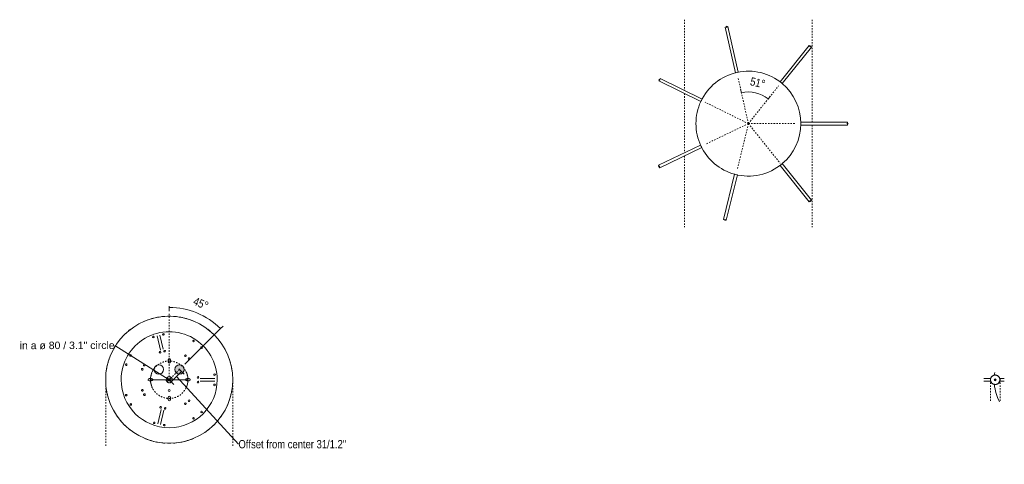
# Model space of a CAD drawing. Header units: millimetres. Extents: x 5395 to 9995, y 397 to 7363.
# Tile 5 of 5: x 7890 to 9995, y 6413 to 7363. Entities that reach past the tile are written whole.
import ezdxf

# ---------------------------------------------------------------- set-up
doc = ezdxf.new("R2010")
doc.units = ezdxf.units.MM
doc.linetypes.add('Dash', pattern=[6, 3, -3])
doc.layers.add('A-ANNO-DIMS', color=7, linetype='Dash', lineweight=9, true_color=0xd2d2d2)
for name, color, linetype, lineweight in [('A-ANNO-DIMS-8', 7, 'Continuous', 9), ('A-DETL-GENF', 7, 'Continuous', 9), ('E-LITE-EQPM', 7, 'Continuous', 20)]:
    doc.layers.add(name, color=color, linetype=linetype, lineweight=lineweight)
doc.styles.add('Arial', font='arial.ttf', dxfattribs={"height": 16})
doc.styles.add('Arial Narrow_3', font='ARIALN.TTF', dxfattribs={"height": 17.6})
doc.dimstyles.new('Angular_-_3mm_Arial', dxfattribs={"dimscale": 304.8, "dimtxt": 18.012385, "dimasz": 0, "dimexe": 0.026247, "dimexo": 0.052493, "dimgap": 0.026247, "dimtad": 1, "dimdec": 0, "dimzin": 0, "dimdsep": 46, "dimtxsty": 'Arial Narrow_3', "dimblk1": 'NONE', "dimblk2": 'NONE', "dimsah": 1, "dimcen": 0.09, "dimadec": 0, "dimazin": 0, "dimtfac": 1, "dimtdec": 4, "dimtix": 1, "dimtmove": 0, "dimatfit": 3, "dimfxl": 1, "dimtvp": 1, "dimtolj": 1, "dimtzin": 0, "dimarcsym": 2})
doc.dimstyles.new('Diameter_-_3mm_Arial', dxfattribs={"dimscale": 304.8, "dimtxt": 16.32415, "dimasz": 0, "dimexe": 0.062992, "dimexo": 0, "dimgap": 0.03937, "dimtad": 1, "dimjust": 3, "dimdec": 0, "dimzin": 0, "dimdsep": 46, "dimtxsty": 'Arial', "dimblk1": 'NONE', "dimblk2": 'NONE', "dimsah": 1, "dimcen": 0.09, "dimadec": 0, "dimazin": 0, "dimtfac": 1, "dimtdec": 4, "dimtix": 1, "dimtmove": 0, "dimatfit": 2, "dimfxl": 1, "dimtvp": 1, "dimtolj": 1, "dimtzin": 0, "dimarcsym": 2})
doc.dimstyles.new('FARO_-_2_2mm_Arial_Narrow_mm_Inch_Left_H', dxfattribs={"dimscale": 304.8, "dimtxt": 18.012385, "dimasz": 0, "dimexe": 0.026247, "dimexo": 0.0625, "dimgap": 0.013123, "dimtad": 3, "dimtih": 1, "dimtoh": 1, "dimdec": 0, "dimzin": 0, "dimdsep": 46, "dimtxsty": 'Arial Narrow_3', "dimblk1": 'NONE', "dimblk2": 'NONE', "dimsah": 1, "dimcen": 0.09, "dimadec": 0, "dimazin": 0, "dimtfac": 1, "dimtdec": 4, "dimtix": 1, "dimtmove": 1, "dimatfit": 3, "dimfxl": 0.026247, "dimfxlon": 1, "dimtvp": 1, "dimtolj": 1, "dimtzin": 0, "dimarcsym": 2})

# ---------------------------------------------------------------- blocks, each defined once
blk = doc.blocks.new('68593-3L_ 68594-3L KOMBO200 - 64314-54-3L CONGA Black_White pendant lamp ø450-3L-747466-Planta_PDF Fixing Holes')
at = {"layer": 'E-LITE-EQPM', "color": 253, "true_color": 0xaaaaaa}
for p, q in [((-3, 66.1), (-3, 97.3)), ((3, 97.3), (3, 66.1)), ((-95.5, -18.4), (-65.2, -11.6)), ((-63.8, -17.5), (-94.2, -24.3)), ((93.8, -25.9), (63.5, -18.6)), ((65, -12.7), (95.2, -20.1))]:
    blk.add_line(p, q, dxfattribs=at)
for centre, radius, start, end in [((0, 0), 135.8, 108.0183, 110.8764), ((0, 0), 135.8, 102.5731, 105.712), ((0, 0), 135.8, 97.4328, 100.4646), ((0, 0), 135.8, 79.5354, 82.5672), ((0, 0), 135.8, 74.288, 77.4269), ((0, 0), 135.8, 69.1236, 71.9817), ((0, 0), 135.8, 129.1236, 131.9817), ((0, 0), 135.8, 123.8426, 126.6128), ((0, 0), 135.8, 118.5425, 121.4575), ((0, 0), 135.8, 113.3872, 116.1574), ((0, 0), 135.8, 63.8426, 66.6128), ((0, 0), 135.8, 58.5425, 61.4575), ((0, 0), 135.8, 53.3872, 56.1574), ((0, 0), 135.8, 48.0183, 50.8764), ((0, 0), 135.8, 139.5755, 142.5672), ((0, 0), 102.6, 90, 270), ((0, 0), 135.8, 134.288, 137.3498), ((-11, 96.9), 1.75, 360, 180), ((-11, 96.9), 1.75, 180, 360), ((0, 0), 102.6, 270, 90), ((11, 96.9), 1.75, 360, 180), ((11, 96.9), 1.75, 180, 360), ((0, 0), 135.8, 42.6503, 45.712), ((0, 0), 135.8, 37.4328, 40.4245), ((-68.8, 69.2), 1.75, 51.3188, 231.3188), ((-68.8, 69.2), 1.75, 231.3188, 51.3188), ((-5, 61.6), 1.8, 0, 180), ((5, 61.6), 1.8, 360, 180), ((68.7, 69.2), 1.75, 128.7032, 308.7032), ((68.7, 69.2), 1.75, 308.7032, 128.7032), ((0, 0), 135.8, 157.4328, 160.4245), ((-82.6, 52), 1.75, 51.3188, 231.3188), ((-82.6, 52), 1.75, 231.3188, 51.3188), ((-45, 42.4), 1.8, 51.3188, 231.3188), ((-45, 42.4), 1.8, 231.3188, 51.3188), ((-5, 61.6), 1.8, 180, 360), ((0, 42.6), 2.5, 124.785, 128.5647), ((0, 42.6), 2.5, 110.8667, 115.7059), ((0, 42.6), 2.5, 89.9882, 102.847), ((0, 42.6), 2.5, 82.9904, 89.9882), ((0, 42.6), 2.5, 69.0172, 74.9902), ((0, 42.6), 2.5, 55.0408, 59.9921), ((0, 42.6), 2.5, 41.814, 44.9941), ((5, 61.6), 1.8, 180, 360), ((45, 42.5), 1.8, 128.7032, 308.7032), ((45, 42.5), 1.8, 308.7032, 128.7032), ((82.5, 52), 1.75, 128.7032, 308.7032), ((82.5, 52), 1.75, 308.7032, 128.7032), ((0, 0), 135.8, 19.5755, 22.5672), ((0, 0), 135.8, 168.0183, 170.8764), ((0, 0), 135.8, 162.6503, 165.712), ((-51.2, 34.6), 1.8, 51.3188, 231.3188), ((-51.2, 34.6), 1.8, 231.3188, 51.3188), ((0, 37.6), 2.5, 205.7177, 210.1976), ((0, 37.6), 2.5, 218.5765, 231.4353), ((0, 37.6), 2.5, 239.8301, 244.2941), ((51.2, 34.6), 1.8, 128.7032, 308.7032), ((51.2, 34.6), 1.8, 308.7032, 128.7032), ((0, 0), 135.8, 14.288, 17.3498), ((0, 0), 135.8, 9.1236, 11.9817), ((0, 0), 135.8, 178.5425, 181.4575), ((0, 0), 135.8, 173.3872, 176.1574), ((-22.8, 0), 2.05, 0, 180), ((0, 0), 6.54, 90, 180), ((0, 0), 3, 360, 180), ((0, 0), 3, 360, 180), ((0, 0), 2, 360, 180), ((0, 0), 6.54, 0, 90), ((0, 0), 135.8, 3.8426, 6.6128), ((0, 0), 135.8, 358.5425, 1.4575), ((0, 0), 135.8, 183.8426, 186.6128), ((-97, -10.5), 1.75, 102.6993, 282.6993), ((-97, -10.5), 1.75, 282.6993, 102.6993), ((-61.2, -8.6), 1.8, 102.6993, 282.6993), ((-61.2, -8.6), 1.8, 282.6993, 102.6993), ((-59, -18.4), 1.8, 102.6993, 282.6993), ((-59, -18.4), 1.8, 282.6993, 102.6993), ((-22.8, 0), 2.05, 180, 360), ((0, 0), 6.54, 180, 270), ((0, 0), 3, 180, 360), ((0, 0), 3, 180, 360), ((0, 0), 2, 180, 360), ((0, 0), 6.54, 270, 360), ((22.2, -22.1), 10, 0, 180), ((58.7, -19.5), 1.8, 76.2365, 256.2365), ((58.7, -19.5), 1.8, 256.2365, 76.2365), ((61.1, -9.8), 1.8, 76.2365, 256.2365), ((61.1, -9.8), 1.8, 256.2365, 76.2365), ((96.8, -12.3), 1.75, 76.2365, 256.2365), ((96.8, -12.3), 1.75, 256.2365, 76.2365), ((0, 0), 135.8, 353.3872, 356.1574), ((0, 0), 135.8, 189.1236, 191.9817), ((0, 0), 135.8, 194.288, 197.3498), ((-92.1, -32.1), 1.75, 102.6993, 282.6993), ((-92.1, -32.1), 1.75, 282.6993, 102.6993), ((0, -37.6), 2.5, 124.785, 128.5647), ((0, -37.6), 2.5, 110.8667, 115.7059), ((0, -37.6), 2.5, 89.9882, 102.847), ((0, -37.6), 2.5, 82.9904, 89.9882), ((0, -37.6), 2.5, 69.0172, 74.9902), ((0, -37.6), 2.5, 55.0408, 59.9921), ((0, -37.6), 2.5, 41.814, 44.9941), ((22.2, -22.1), 10, 180, 360), ((91.5, -33.8), 1.75, 76.2365, 256.2365), ((91.5, -33.8), 1.75, 256.2365, 76.2365), ((0, 0), 135.8, 342.6503, 345.712), ((0, 0), 135.8, 348.0183, 350.8764), ((0, 0), 135.8, 199.5755, 202.5672), ((-31.8, -53), 1.8, 153.6993, 333.6993), ((-31.8, -53), 1.8, 333.6993, 153.6993), ((-22.8, -57.5), 1.8, 153.6993, 333.6993), ((-22.8, -57.5), 1.8, 333.6993, 153.6993), ((0, -42.6), 2.5, 205.7177, 210.1976), ((0, -42.6), 2.5, 218.5765, 231.4353), ((0, -42.6), 2.5, 239.8301, 244.2941), ((22.2, -57.7), 1.8, 25.6993, 205.6993), ((22.2, -57.7), 1.8, 205.6993, 25.6993), ((31.3, -53.4), 1.8, 25.6993, 205.6993), ((31.3, -53.4), 1.8, 205.6993, 25.6993), ((0, 0), 135.8, 337.4328, 340.4245), ((0, 0), 135.8, 217.4328, 220.4245), ((-52.8, -82), 1.75, 153.6993, 333.6993), ((-52.8, -82), 1.75, 333.6993, 153.6993), ((52, -82.5), 1.75, 25.6993, 205.6993), ((52, -82.5), 1.75, 205.6993, 25.6993), ((0, 0), 135.8, 319.5755, 322.5672), ((0, 0), 135.8, 222.6503, 225.712), ((0, 0), 135.8, 228.0183, 230.8764), ((-33, -91.8), 1.75, 153.6993, 333.6993), ((-33, -91.8), 1.75, 333.6993, 153.6993), ((32.1, -92.1), 1.75, 25.6993, 205.6993), ((32.1, -92.1), 1.75, 205.6993, 25.6993), ((0, 0), 135.8, 309.1236, 311.9817), ((0, 0), 135.8, 314.288, 317.3498), ((0, 0), 135.8, 233.3872, 236.1574), ((0, 0), 135.8, 238.5425, 241.4575), ((0, 0), 135.8, 243.8426, 246.6128), ((0, 0), 135.8, 293.3872, 296.1574), ((0, 0), 135.8, 298.5425, 301.4575), ((0, 0), 135.8, 303.8426, 306.6128), ((0, 0), 135.8, 249.1236, 251.9817), ((0, 0), 135.8, 254.288, 257.4269), ((0, 0), 135.8, 259.5354, 262.5672), ((0, 0), 135.8, 277.4328, 280.4646), ((0, 0), 135.8, 282.5731, 285.712), ((0, 0), 135.8, 288.0183, 290.8764)]:
    blk.add_arc(centre, radius, start, end, dxfattribs=at)
blk = doc.blocks.new('68593-3L_ 68594-3L KOMBO200 - 64314-54-3L CONGA Black_White pendant lamp ø450-3L-747466-Planta_PDF Fixing Holes Copy 1')
at = {"layer": 'E-LITE-EQPM', "color": 253, "true_color": 0xaaaaaa}
for p, q in [((-3, 362), (-3, 371.8)), ((3, 371.8), (3, 362)), ((-3, 328.2), (-3, 342.9)), ((3, 342.9), (3, 328.2))]:
    blk.add_line(p, q, dxfattribs=at)
for start, end in [(242.0182, 264.1939), (275.8049, 278.9491)]:
    blk.add_arc((0, 450), 100, start, end, dxfattribs=at)
blk = doc.blocks.new('canopy_soporte - canopy-557651-Planta_PDF Fixing Holes Copy 1')
at = {"layer": 'E-LITE-EQPM', "color": 253, "true_color": 0xaaaaaa}
for p, q in [((10.7, 2), (9.8, 2)), ((10.7, 2), (10.7, 0)), ((10.7, 0), (10.7, -2)), ((9.8, -2), (10.7, -2))]:
    blk.add_line(p, q, dxfattribs=at)
at = {"layer": 'E-LITE-EQPM', "color": 253, "true_color": 0xaaaaaa, "flags": 128}
for points in [[(0, 10.3), (-2.1, 10.1), (-4.1, 9.4), (-5.9, 8.4), (-7.5, 7), (-8.8, 5.3), (-9.7, 3.4), (-10.1, 1.9)], [(9.9, 2.9), (9.1, 4.8), (8, 6.5), (6.5, 8), (4.7, 9.2), (2.7, 9.9), (0.7, 10.3), (0, 10.3)], [(-10.1, -1.9), (-9.9, -2.8), (-9.1, -4.8), (-8, -6.5), (-6.5, -8), (-4.7, -9.2), (-2.7, -9.9), (-0.7, -10.3), (0, -10.3)], [(0, -10.3), (2.1, -10.1), (4.1, -9.4), (5.9, -8.4), (7.5, -7), (8.8, -5.3), (9.7, -3.4), (9.8, -2.9)]]:
    blk.add_lwpolyline(points, dxfattribs=at)
at = {"layer": 'E-LITE-EQPM', "color": 253, "true_color": 0xaaaaaa}
for start, end in [(90, 270), (270, 90)]:
    blk.add_arc((0, 0), 10, start, end, dxfattribs=at)
for points, knots in [([(0, 10), (-0.3, 10), (-1, 10), (-2.2, 9.8), (-3.2, 9.5), (-3.8, 9.3), (-4, 9.2), (-4.1, 9.1), (-4.2, 9.1), (-4.2, 9.1)], [0, 0, 0, 0, 0.1428571, 0.2857143, 0.5714286, 0.6785714, 0.7321429, 0.7857143, 0.8392857, 0.8392857, 0.8392857, 0.8392857]), ([(4.2, 9.1), (4.2, 9.1), (3.8, 9.2), (2.9, 9.6), (1.5, 9.9), (0.5, 10), (0, 10)], [0.1428571, 0.1428571, 0.1428571, 0.1428571, 0.2857143, 0.5714286, 0.7857143, 1, 1, 1, 1]), ([(9.9, 1.4), (9.9, 1.5), (9.9, 1.6), (9.8, 1.8), (9.8, 1.8)], [0.753091, 0.753091, 0.753091, 0.753091, 0.7916667, 0.8611111, 0.8611111, 0.8611111, 0.8611111]), ([(10, 0.8), (10, 0.8), (10, 1), (9.9, 1.2), (9.9, 1.3)], [0.62653234, 0.62653234, 0.62653234, 0.62653234, 0.65277778, 0.72222222, 0.72222222, 0.72222222, 0.72222222]), ([(10, 0.1), (10, 0.2), (10, 0.3), (10, 0.5), (10, 0.6), (10, 0.7)], [0.51388889, 0.51388889, 0.51388889, 0.51388889, 0.54861111, 0.58333333, 0.61235075, 0.61235075, 0.61235075, 0.61235075]), ([(-4.2, -9.1), (-4.2, -9.1), (-3.8, -9.2), (-2.9, -9.6), (-1.5, -9.9), (-0.5, -10), (0, -10)], [0.1428571, 0.1428571, 0.1428571, 0.1428571, 0.2857143, 0.5714286, 0.7857143, 1, 1, 1, 1]), ([(0, -10), (0.3, -10), (1, -10), (2.2, -9.8), (3.2, -9.5), (3.8, -9.3), (4, -9.2), (4.1, -9.1), (4.2, -9.1), (4.2, -9.1)], [0, 0, 0, 0, 0.1428571, 0.2857143, 0.5714286, 0.6785714, 0.7321429, 0.7857143, 0.8392857, 0.8392857, 0.8392857, 0.8392857])]:
    blk.add_open_spline(points, degree=3, knots=knots, dxfattribs=at)
for points in [[(9.8, 1.8), (9.8, 1.9), (9.8, 2), (9.8, 2)], [(10, -0.3), (10, -0.2), (10, -0.1), (10, 0.1)], [(9.8, -1.9), (9.8, -1.8), (9.9, -1.7), (9.9, -1.6), (9.9, -1.5)], [(9.8, -2), (9.8, -2), (9.8, -2), (9.8, -1.9), (9.8, -1.9)], [(10, -1), (10, -0.9), (10, -0.8), (10, -0.7)]]:
    blk.add_open_spline(points, degree=3, dxfattribs=at)
blk = doc.blocks.new('DIMBLOCK7-Planta_PDF Fixing Holes')
at = {"layer": 'A-ANNO-DIMS-8', "color": 251, "true_color": 0x5b5b5b, "transparency": 16777216}
for p, q in [((8236.3, 6611.8), (8214.1, 6589.7)), ((8230.6, 6617.5), (8241.9, 6606.2)), ((8236.3, 6611.8), (8230.6, 6617.5)), ((8208.5, 6595.4), (8219.8, 6584.1)), ((8214.1, 6589.7), (8208.5, 6595.4)), ((8357.8, 6456.7), (8225.2, 6600.8)), ((8357.8, 6456.7), (8357.8, 6456.7))]:
    blk.add_line(p, q, dxfattribs=at)
at = {"layer": 'A-ANNO-DIMS-8', "color": 0, "transparency": 16777216, "insert": (8357.8, 6465.2), "char_height": 17.6, "width": 276.533, "attachment_point": 1, "line_spacing_factor": 0.974696, "style": 'Arial Narrow_3'}
blk.add_mtext('Offset from center 31/1.2"', dxfattribs=at)
blk = doc.blocks.new('_None')
blk = doc.blocks.new('DIMBLOCK8-Planta_PDF Fixing Holes')
at = {"layer": 'A-ANNO-DIMS-8', "color": 8, "true_color": 0x787878, "transparency": 16777216}
for p, q in [((8093.3, 6667.6), (8209.7, 6594.1)), ((8093.3, 6667.6), (8093.3, 6667.6)), ((8209.7, 6594.1), (8169.7, 6594)), ((8205.7, 6598.1), (8213.7, 6590.1)), ((8205.7, 6590.1), (8213.7, 6598.1)), ((8209.7, 6594.1), (8249.7, 6594.2))]:
    blk.add_line(p, q, dxfattribs=at)
for start, end in [(152.6176, 207.6215), (332.6176, 27.6215)]:
    blk.add_arc((8209.7, 6594.1), 40, start, end, dxfattribs=at)
at = {"layer": 'A-ANNO-DIMS-8', "color": 0, "transparency": 16777216, "insert": (7890.1, 6675.4), "char_height": 16, "width": 243.807, "attachment_point": 1, "rotation": 0.1195, "line_spacing_factor": 0.941778, "style": 'Arial'}
blk.add_mtext('in a ø 80 / 3.1" circle', dxfattribs=at)
blk = doc.blocks.new('DIMBLOCK9-Planta_PDF Fixing Holes')
at = {"layer": 'A-ANNO-DIMS-8', "color": 251, "true_color": 0x5b5b5b, "transparency": 16777216}
for p, q in [((8209.7, 6748.7), (8209.7, 6751.1)), ((8209.7, 6748.7), (8209.7, 6740.7)), ((8319.2, 6703.3), (8243.2, 6627.5)), ((8319.2, 6703.3), (8324.8, 6708.9)), ((8319.2, 6703.3), (8319.2, 6703.3))]:
    blk.add_line(p, q, dxfattribs=at)
blk.add_arc((8209.7, 6594.1), 154.6, 44.9259, 90, dxfattribs=at)
blk.add_arc((8209.7, 6594.1), 154.6, 44.9259, 90, dxfattribs=at)
at = {"layer": 'A-ANNO-DIMS-8', "color": 0, "transparency": 16777216, "insert": (8266, 6771.4), "char_height": 17.6, "width": 38.426, "attachment_point": 1, "rotation": 337.4629, "line_spacing_factor": 0.974696, "style": 'Arial Narrow_3'}
blk.add_mtext('45°', dxfattribs=at)
blk = doc.blocks.new('DIMBLOCK13-Planta_PDF Floron')
at = {"layer": 'A-ANNO-DIMS-8', "color": 251, "true_color": 0x5b5b5b, "transparency": 16777216}
for p, q in [((9433, 7207.4), (9431.3, 7215.2)), ((9433, 7207.4), (9433, 7207.4)), ((9490.1, 7194.2), (9495.1, 7200.4)), ((9490.1, 7194.2), (9490.1, 7194.2)), ((9490.1, 7194.2), (9490.1, 7194.2))]:
    blk.add_line(p, q, dxfattribs=at)
blk.add_arc((9447.9, 7141.4), 67.6, 51.3143, 102.6948, dxfattribs=at)
blk.add_arc((9447.9, 7141.4), 67.6, 51.3143, 102.6948, dxfattribs=at)
at = {"layer": 'A-ANNO-DIMS-8', "color": 0, "transparency": 16777216, "insert": (9454.4, 7240.9), "char_height": 17.6, "width": 38.426, "attachment_point": 1, "rotation": 347.0045, "line_spacing_factor": 0.974696, "style": 'Arial Narrow_3'}
blk.add_mtext('51°', dxfattribs=at)

msp = doc.modelspace()

# ---------------------------------------------------------------- hatches: boundary and pattern name
at = {"layer": 'A-DETL-GENF', "true_color": 0xe2e2e2}
h = msp.add_hatch(color=254, dxfattribs=at)
h.paths.add_polyline_path([(8209.7, 6549), (8210.4, 6549.1), (8211, 6549.3), (8211.5, 6549.7), (8211.9, 6550.2), (8212.1, 6550.8), (8212.2, 6551.5), (8212.1, 6557.1), (8211.9, 6557.7), (8211.5, 6558.3), (8211, 6558.7), (8210.4, 6558.9), (8209.7, 6559), (8209.1, 6558.9), (8208.5, 6558.7), (8208, 6558.3), (8207.6, 6557.7), (8207.3, 6557.1), (8207.2, 6556.5), (8207.3, 6550.8), (8207.6, 6550.2), (8208, 6549.7), (8208.5, 6549.3), (8209.1, 6549.1)], flags=0)
h.paths.add_polyline_path([(8167.1, 6591.6), (8172.7, 6591.7), (8173.4, 6592), (8173.8, 6592.2), (8174.2, 6592.7), (8174.4, 6593.2), (8174.6, 6593.8), (8174.6, 6594.4), (8174.3, 6595.2), (8174.2, 6595.5), (8173.8, 6596), (8173.3, 6596.3), (8172.7, 6596.5), (8172.1, 6596.6), (8166.5, 6596.5), (8165.9, 6596.3), (8165.3, 6595.9), (8164.9, 6595.2), (8164.7, 6594.8), (8164.6, 6594.1), (8164.7, 6593.5), (8164.9, 6592.9), (8165.3, 6592.3), (8165.9, 6591.9), (8166.5, 6591.7)], flags=0)
h.paths.add_polyline_path([(8247.3, 6591.6), (8252.9, 6591.7), (8253.5, 6591.9), (8254, 6592.2), (8254.4, 6592.7), (8254.7, 6593.2), (8254.8, 6593.8), (8254.8, 6594.4), (8254.6, 6595.2), (8254.4, 6595.5), (8254, 6596), (8253.5, 6596.3), (8252.9, 6596.5), (8252.3, 6596.6), (8246.7, 6596.5), (8246.1, 6596.3), (8245.6, 6595.9), (8245.1, 6595.2), (8244.9, 6594.8), (8244.8, 6594.1), (8244.9, 6593.5), (8245.2, 6592.9), (8245.6, 6592.3), (8246.1, 6591.9), (8246.7, 6591.7)], flags=0)
h.paths.add_polyline_path([(8231.9, 6606.2), (8234.5, 6606.6), (8236.9, 6607.6), (8239, 6609.2), (8240.6, 6611.2), (8241.6, 6613.6), (8241.9, 6616.2), (8241.6, 6618.8), (8240.6, 6621.2), (8239, 6623.3), (8236.9, 6624.9), (8234.5, 6625.9), (8231.9, 6626.2), (8229.3, 6625.9), (8226.9, 6624.9), (8224.8, 6623.3), (8223.2, 6621.2), (8222.2, 6618.8), (8221.9, 6616.2), (8222.2, 6613.6), (8223.2, 6611.2), (8224.8, 6609.2), (8226.9, 6607.6), (8229.3, 6606.6)], flags=0)
h.paths.add_polyline_path([(8209.7, 6629.2), (8210.4, 6629.3), (8211, 6629.6), (8211.5, 6630), (8212, 6630.7), (8212.1, 6631.1), (8212.2, 6631.7), (8212.1, 6637.4), (8211.9, 6638), (8211.5, 6638.5), (8211, 6638.9), (8210.4, 6639.1), (8209.7, 6639.2), (8209.1, 6639.1), (8208.5, 6638.9), (8208, 6638.5), (8207.6, 6638), (8207.3, 6637.4), (8207.2, 6636.7), (8207.3, 6631.1), (8207.6, 6630.5), (8208, 6630), (8208.5, 6629.6), (8209.1, 6629.3)], flags=0)
msp.add_hatch(color=254, dxfattribs=at).paths.add_polyline_path([(9975.6, 6592.1), (9976.2, 6592.2), (9976.6, 6592.4), (9977.1, 6592.7), (9977.4, 6593.1), (9977.6, 6593.6), (9977.6, 6594.1), (9977.6, 6594.6), (9977.4, 6595.1), (9977.1, 6595.5), (9976.6, 6595.8), (9976.2, 6596), (9975.6, 6596.1), (9975.1, 6596), (9974.6, 6595.8), (9974.2, 6595.5), (9973.9, 6595.1), (9973.7, 6594.6), (9973.6, 6594.1), (9973.7, 6593.6), (9973.9, 6593.1), (9974.2, 6592.7), (9974.6, 6592.4), (9975.1, 6592.2)], flags=0)

# ---------------------------------------------------------------- linework, layer by layer
at = {"layer": 'A-ANNO-DIMS'}
for p, q in [((9311.2, 7363.4), (9311.2, 7212.4)), ((9584.6, 7363.4), (9584.6, 7144.4)), ((9447.9, 7141.4), (9425.7, 7240)), ((9447.9, 7141.4), (9512.3, 7221.8)), ((9311.2, 7205.7), (9311.2, 7079)), ((9447.9, 7141.4), (9355.6, 7187.1)), ((9447.9, 7141.4), (9357.8, 7098.1)), ((9447.9, 7141.4), (9424, 7043.3)), ((9447.9, 7141.4), (9515.6, 7057)), ((9447.9, 7141.4), (9548.9, 7141.4)), ((9584.6, 7138.4), (9584.6, 6920.2)), ((9311.2, 7072.3), (9311.2, 6920.2)), ((8209.7, 6594.1), (8209.7, 6735.1)), ((8231.9, 6616.2), (8209.7, 6594.1)), ((8073.9, 6594.1), (8073.9, 6453.1)), ((8345.6, 6594.1), (8345.6, 6453.1)), ((9965.3, 6594.1), (9965.3, 6547.2)), ((9985.9, 6594.1), (9985.9, 6547.2))]:
    msp.add_line(p, q, dxfattribs=at)
msp.add_circle((8209.7, 6594.1), 40, dxfattribs=at)
msp.add_arc((8209.7, 6594.1), 6.54, 180, 0, dxfattribs=at)
at = {"layer": 'E-LITE-EQPM'}
for p, q in [((9400.4, 7347.9), (9398.4, 7347.4)), ((9398.4, 7347.4), (9420.3, 7250.1)), ((9401.7, 7346.6), (9400.4, 7347.9)), ((9402.3, 7348.3), (9401, 7349.5)), ((9401, 7349.5), (9401.7, 7346.6)), ((9404.3, 7348.7), (9402.3, 7348.3)), ((9426.2, 7251.4), (9404.3, 7348.7)), ((9577.9, 7308.6), (9515.6, 7230.8)), ((9520.3, 7227), (9582.6, 7304.9)), ((9579.5, 7307.4), (9577.9, 7308.6)), ((9581.2, 7307.9), (9579.3, 7305.6)), ((9579.3, 7305.6), (9579.5, 7307.4)), ((9581, 7306.2), (9581.2, 7307.9)), ((9582.6, 7304.9), (9581, 7306.2)), ((9258.5, 7236.2), (9256.7, 7236)), ((9256.7, 7236), (9259.4, 7234.7)), ((9257.6, 7234.5), (9256.7, 7232.6)), ((9256.7, 7232.6), (9346.1, 7188.4)), ((9259.4, 7234.7), (9257.6, 7234.5)), ((9259.4, 7238), (9258.5, 7236.2)), ((9348.8, 7193.8), (9259.4, 7238)), ((9659.7, 7144.4), (9559.9, 7144.4)), ((9559.9, 7138.4), (9659.7, 7138.4)), ((9658.2, 7141.4), (9659.7, 7142.4)), ((9661.2, 7141.4), (9658.2, 7141.4)), ((9659.7, 7142.4), (9659.7, 7144.4)), ((9659.7, 7140.5), (9661.2, 7141.4)), ((9659.7, 7138.4), (9659.7, 7140.5)), ((9345.6, 7095.6), (9255.7, 7052.3)), ((9258.3, 7046.9), (9348.2, 7090.1)), ((9255.7, 7052.3), (9256.6, 7050.5)), ((9515.6, 7052.1), (9578, 6974.3)), ((9582.7, 6978), (9520.3, 7055.9)), ((9256.6, 7050.5), (9255.7, 7049)), ((9255.7, 7049), (9258.4, 7050.3)), ((9258.4, 7050.3), (9257.4, 7048.8)), ((9257.4, 7048.8), (9258.3, 7046.9)), ((9418.5, 7033.3), (9394.8, 6936.4)), ((9400.7, 6934.9), (9424.3, 7031.9)), ((9578, 6974.3), (9579.6, 6975.5)), ((9581.3, 6975), (9579.4, 6977.3)), ((9579.4, 6977.3), (9581.1, 6976.7)), ((9579.6, 6975.5), (9581.3, 6975)), ((9581.1, 6976.7), (9582.7, 6978)), ((9394.8, 6936.4), (9396.8, 6935.9)), ((9396.8, 6935.9), (9397.4, 6934.2)), ((9397.4, 6934.2), (9398.1, 6937.1)), ((9398.1, 6937.1), (9398.7, 6935.4)), ((9398.7, 6935.4), (9400.7, 6934.9)), ((8207.2, 6636.7), (8207.2, 6631.7)), ((8212.2, 6631.7), (8212.2, 6636.7)), ((8172.1, 6596.6), (8167.1, 6596.6)), ((8167.1, 6591.6), (8172.1, 6591.6)), ((8252.3, 6596.6), (8247.3, 6596.6)), ((8247.3, 6591.6), (8252.3, 6591.6)), ((8207.2, 6556.5), (8207.2, 6551.5)), ((8212.2, 6551.5), (8212.2, 6556.5))]:
    msp.add_line(p, q, dxfattribs=at)
at = {"layer": 'E-LITE-EQPM', "color": 253, "true_color": 0xaaaaaa}
for p, q in [((8207.2, 6636.7), (8207.2, 6631.7)), ((8212.2, 6631.7), (8212.2, 6636.7)), ((8172.1, 6596.6), (8167.1, 6596.6)), ((8167.1, 6591.6), (8172.1, 6591.6)), ((8252.3, 6596.6), (8247.3, 6596.6)), ((8247.3, 6591.6), (8252.3, 6591.6)), ((8207.2, 6556.5), (8207.2, 6551.5)), ((8212.2, 6551.5), (8212.2, 6556.5))]:
    msp.add_line(p, q, dxfattribs=at)
at = {"layer": 'E-LITE-EQPM'}
for centre, radius, start, end in [((9447.9, 7141.4), 112.1, 50, 155), ((9447.9, 7141.4), 112.1, 101.1655, 104.2329), ((9447.9, 7141.4), 112.1, 49.785, 52.8523), ((9447.9, 7141.4), 112.1, 0.0043, 49.7854), ((9447.9, 7141.4), 112.1, 155.2283, 180), ((9447.9, 7141.4), 112.1, 152.1558, 155.2232), ((9447.9, 7141.4), 112.1, 180, 204.9973), ((9447.9, 7141.4), 112.1, 310.2422, 360), ((9447.9, 7141.4), 112.1, 358.4707, 1.5381), ((9447.9, 7141.4), 112.1, 204.161, 207.2284), ((9447.9, 7141.4), 112.1, 205.0026, 254.7722), ((9447.9, 7141.4), 112.1, 255, 310), ((9447.9, 7141.4), 112.1, 307.1742, 310.2416), ((9447.9, 7141.4), 112.1, 254.7756, 257.843), ((8209.7, 6636.7), 2.5, 0, 180), ((8209.7, 6631.7), 2.5, 180, 0), ((8231.9, 6616.2), 10, 0, 180), ((8231.9, 6616.2), 10, 180, 0), ((8167.1, 6594.1), 2.5, 90, 270), ((8172.1, 6594.1), 2.5, 270, 90), ((8247.3, 6594.1), 2.5, 90, 270), ((8252.3, 6594.1), 2.5, 270, 90), ((9975.6, 6594.1), 2, 90, 270), ((9975.6, 6594.1), 2, 270, 90), ((8209.7, 6556.5), 2.5, 0, 180), ((8209.7, 6551.5), 2.5, 180, 0)]:
    msp.add_arc(centre, radius, start, end, dxfattribs=at)
at = {"layer": 'E-LITE-EQPM', "color": 253, "true_color": 0xaaaaaa}
for centre, radius, start, end in [((8209.7, 6594.1), 135.8, 0, 180), ((8209.7, 6636.7), 2.5, 0, 180), ((8209.7, 6631.7), 2.5, 180, 0), ((8231.9, 6616.2), 10, 0, 180), ((8231.9, 6616.2), 10, 180, 0), ((8209.7, 6594.1), 135.8, 180, 0), ((8167.1, 6594.1), 2.5, 90, 270), ((8172.1, 6594.1), 2.5, 270, 90), ((8247.3, 6594.1), 2.5, 90, 270), ((8252.3, 6594.1), 2.5, 270, 90), ((9975.6, 6594.1), 2, 90, 270), ((9975.6, 6594.1), 2, 270, 90), ((8209.7, 6556.5), 2.5, 0, 180), ((8209.7, 6551.5), 2.5, 180, 0)]:
    msp.add_arc(centre, radius, start, end, dxfattribs=at)

# ---------------------------------------------------------------- block references
at = {"layer": 'E-LITE-EQPM', "color": 253, "true_color": 0xaaaaaa, "extrusion": (0, 0, -1), "rotation": 89.9999949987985}
for name, p in [('68593-3L_ 68594-3L KOMBO200 - 64314-54-3L CONGA Black_White pendant lamp ø450-3L-747466-Planta_PDF Fixing Holes', (-8209.7, 6594.1)), ('68593-3L_ 68594-3L KOMBO200 - 64314-54-3L CONGA Black_White pendant lamp ø450-3L-747466-Planta_PDF Fixing Holes Copy 1', (-9623.2, 6594.1))]:
    msp.add_blockref(name, p, dxfattribs=at)
at = {"layer": 'E-LITE-EQPM', "color": 253, "true_color": 0xaaaaaa}
msp.add_blockref('canopy_soporte - canopy-557651-Planta_PDF Fixing Holes Copy 1', (9975.6, 6594.1), dxfattribs=at)

# ---------------------------------------------------------------- dimensions: what is measured, and where the dimension line sits
at = {"layer": 'A-ANNO-DIMS', "color": 251, "linetype": 'Continuous', "true_color": 0x5b5b5b}
for base, center, p1, p2, override, picture, middle in [((9472.7, 7204.3), (9447.9, 7141.4), (9500.1, 7206.7), (9429.5, 7223), {"dimpost": '<>', "dimfxl": 72.47977}, 'DIMBLOCK13-Planta_PDF Floron', (9466.9, 7223.9)), ((8287.1, 6727.9), (8209.7, 6594.1), (8231.9, 6616.2), (8209.7, 6735.1), {"dimpost": '<>', "dimfxl": 120.933141}, 'DIMBLOCK9-Planta_PDF Fixing Holes', (8275.5, 6752.5))]:
    dim = msp.add_angular_dim_3p(base=base, center=center, p1=p1, p2=p2, dimstyle='Angular_-_3mm_Arial', override=override, dxfattribs=at)
    dim.commit()
    dim.dimension.update_dxf_attribs({"geometry": picture, "text_midpoint": middle})
at = {"layer": 'A-ANNO-DIMS', "color": 8, "linetype": 'Continuous', "true_color": 0x787878}
dim = msp.add_diameter_dim_2p(p1=(8249.7, 6594.2), p2=(8169.7, 6594), text='in a<>circle', dimstyle='Diameter_-_3mm_Arial', override={"dimpost": 'ø<>'}, dxfattribs=at)
dim.commit()
dim.dimension.update_dxf_attribs({"geometry": 'DIMBLOCK8-Planta_PDF Fixing Holes', "text_midpoint": (8209.7, 6616.5)})
at = {"layer": 'A-ANNO-DIMS', "color": 251, "linetype": 'Continuous', "true_color": 0x5b5b5b}
dim = msp.add_linear_dim(base=(8214.1, 6589.7), p1=(8230.6, 6617.5), p2=(8208.5, 6595.4), angle=44.9259, text='Offset from center <>', dimstyle='FARO_-_2_2mm_Arial_Narrow_mm_Inch_Left_H', override={"dimpost": '<>', "dimfxl": 31.319017}, dxfattribs=at)
dim.commit()
dim.dimension.update_dxf_attribs({"geometry": 'DIMBLOCK7-Planta_PDF Fixing Holes', "text_midpoint": (8496, 6453.5), "dimtype": 160})

doc.saveas('drawing.dxf')
